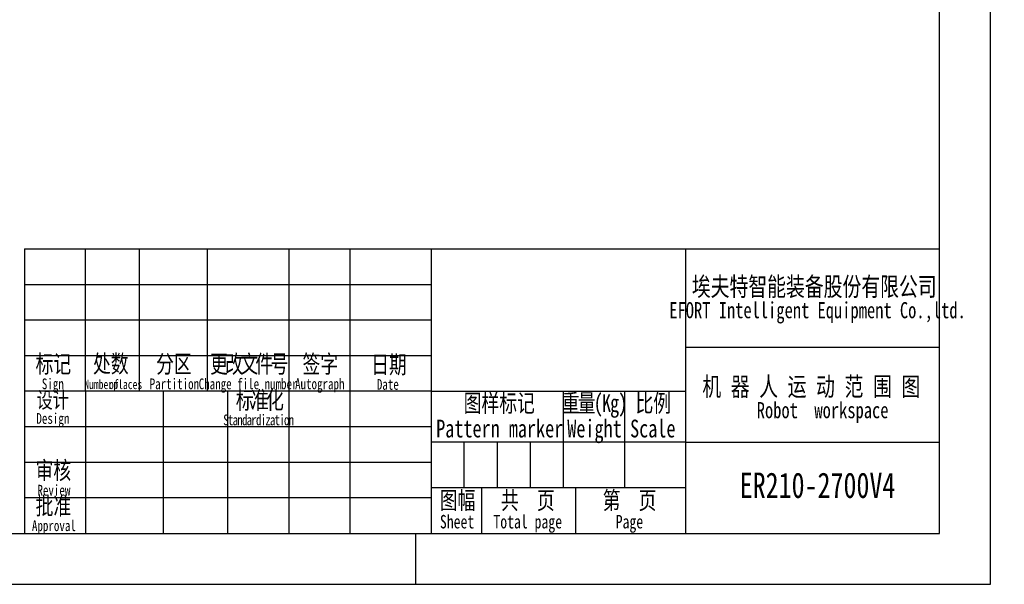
# Model space of a CAD drawing. Header units: millimetres. Extents: x -7 to 844, y 0 to 594.
# Tile 113 of 135: x 650 to 844, y 0 to 111. Entities that reach past the tile are written whole.
import ezdxf

# ---------------------------------------------------------------- set-up
doc = ezdxf.new("R2010")
doc.units = ezdxf.units.MM
doc.styles.add('SLDTEXTSTYLE0', font='HYSWLONGFANGSONG.TTF', dxfattribs={"bigfont": 'bigfont'})
doc.styles.add('SLDTEXTSTYLE1', font='HYSWLONGFANGSONG.TTF')
doc.styles.add('SLDTEXTSTYLE2', font='HYSWLONGFANGSONG.TTF', dxfattribs={"bigfont": 'bigfont'})
doc.styles.add('SLDTEXTSTYLE3', font='HYSWLONGFANGSONG.TTF')
doc.dimstyles.new('SLDDIMSTYLE14', dxfattribs={"dimtxt": 9.875366, "dimasz": 4.884615, "dimexe": 0, "dimexo": 0.0625, "dimgap": 2.468842, "dimtad": 0, "dimtih": 1, "dimtoh": 1, "dimlfac": 5, "dimrnd": 1e-09, "dimzin": 12, "dimdsep": 46, "dimtxsty": 'SLDTEXTSTYLE3', "dimblk1": 'NONE', "dimblk2": 'NONE', "dimsah": 1, "dimcen": 0, "dimadec": 0, "dimazin": 3, "dimtfac": 1, "dimtdec": 3, "dimtmove": 0, "dimatfit": 3, "dimldrblk": 'NONE', "dimfxl": 1, "dimfrac": 2, "dimtolj": 1, "dimtzin": 12, "dimarcsym": 0})
doc.dimstyles.new('SLDDIMSTYLE8', dxfattribs={"dimtxt": 9.875366, "dimasz": 4.884615, "dimexe": 0, "dimexo": 0.0625, "dimgap": 2.468842, "dimtad": 0, "dimtih": 1, "dimtoh": 1, "dimlfac": 3, "dimrnd": 1e-09, "dimzin": 12, "dimdsep": 46, "dimtxsty": 'SLDTEXTSTYLE3', "dimblk1": 'NONE', "dimblk2": 'NONE', "dimsah": 1, "dimcen": 0, "dimadec": 0, "dimazin": 3, "dimtol": 1, "dimtp": 0.015, "dimtfac": 1, "dimtdec": 3, "dimtmove": 0, "dimatfit": 3, "dimldrblk": 'NONE', "dimfxl": 1, "dimfrac": 2, "dimtolj": 1, "dimtzin": 12, "dimarcsym": 0})

# ---------------------------------------------------------------- blocks, each defined once
blk = doc.blocks.new('SW_NOTE_0_2')
at = {"color": 0, "linetype": 'Continuous', "lineweight": 25, "attachment_point": 2}
for s, insert, char_height, style in [('设计', (4.27, 4.09), 3.175, 'SLDTEXTSTYLE0'), ('Design', (4.3, -0.08), 2.117, 'SLDTEXTSTYLE1')]:
    blk.add_mtext(s, dxfattribs=dict(at, insert=insert, char_height=char_height, style=style))
blk = doc.blocks.new('SW_NOTE_0_3')
at = {"color": 0, "linetype": 'Continuous', "lineweight": 25, "attachment_point": 2}
for s, insert, char_height, style in [('审核', (4.7, 4.51), 3.5, 'SLDTEXTSTYLE0'), ('Review', (4.8, -0.09), 2.117, 'SLDTEXTSTYLE1')]:
    blk.add_mtext(s, dxfattribs=dict(at, insert=insert, char_height=char_height, style=style))
blk = doc.blocks.new('SW_NOTE_0_4')
at = {"color": 0, "linetype": 'Continuous', "lineweight": 25, "attachment_point": 2}
for s, insert, char_height, style in [('批准', (4.7, 4.51), 3.5, 'SLDTEXTSTYLE0'), ('Approval', (4.8, -0.09), 2.117, 'SLDTEXTSTYLE1')]:
    blk.add_mtext(s, dxfattribs=dict(at, insert=insert, char_height=char_height, style=style))
blk = doc.blocks.new('SW_NOTE_0_5')
at = {"color": 0, "linetype": 'Continuous', "lineweight": 25, "attachment_point": 2}
for s, insert, char_height, style in [('{\\T0.85;标准化}', (7.05, 4.51), 3.5, 'SLDTEXTSTYLE0'), ('{\\T0.85;Standardization}', (7, -0.09), 2.1167, 'SLDTEXTSTYLE1')]:
    blk.add_mtext(s, dxfattribs=dict(at, insert=insert, char_height=char_height, style=style))
blk = doc.blocks.new('SW_NOTE_0_6')
at = {"color": 0, "linetype": 'Continuous', "lineweight": 25, "attachment_point": 2}
for s, insert, char_height, style in [('标记', (4.7, 4.51), 3.5, 'SLDTEXTSTYLE0'), ('Sign', (4.59, -0.09), 2.117, 'SLDTEXTSTYLE1')]:
    blk.add_mtext(s, dxfattribs=dict(at, insert=insert, char_height=char_height, style=style))
blk = doc.blocks.new('SW_NOTE_0_7')
at = {"color": 0, "linetype": 'Continuous', "lineweight": 25, "attachment_point": 2}
for s, insert, char_height, style in [('处数', (4.9, 4.51), 3.5, 'SLDTEXTSTYLE0'), ('Number', (2.51, -0.38), 1.852, 'SLDTEXTSTYLE1'), ('of', (5.48, -0.38), 1.852, 'SLDTEXTSTYLE1'), ('places', (8.23, -0.38), 1.852, 'SLDTEXTSTYLE1')]:
    blk.add_mtext(s, dxfattribs=dict(at, insert=insert, char_height=char_height, style=style))
blk = doc.blocks.new('SW_NOTE_0_8')
at = {"color": 0, "linetype": 'Continuous', "lineweight": 25, "attachment_point": 2}
for s, insert, char_height, style in [('{\\T0.8;更改文件号}', (11.76, 4.51), 3.5, 'SLDTEXTSTYLE0'), ('Change file number', (11.8, -0.09), 2.1167, 'SLDTEXTSTYLE1')]:
    blk.add_mtext(s, dxfattribs=dict(at, insert=insert, char_height=char_height, style=style))
blk = doc.blocks.new('SW_NOTE_0_9')
at = {"color": 0, "linetype": 'Continuous', "lineweight": 25, "attachment_point": 2}
for s, insert, char_height, style in [('签字', (4.7, 4.51), 3.5, 'SLDTEXTSTYLE0'), ('Autograph', (4.6, -0.09), 2.117, 'SLDTEXTSTYLE1')]:
    blk.add_mtext(s, dxfattribs=dict(at, insert=insert, char_height=char_height, style=style))
blk = doc.blocks.new('SW_NOTE_0_10')
at = {"color": 0, "linetype": 'Continuous', "lineweight": 25, "attachment_point": 2}
for s, insert, char_height, style in [('日期', (4.7, 4.51), 3.5, 'SLDTEXTSTYLE0'), ('Date', (4.48, -0.09), 2.117, 'SLDTEXTSTYLE1')]:
    blk.add_mtext(s, dxfattribs=dict(at, insert=insert, char_height=char_height, style=style))
blk = doc.blocks.new('SW_NOTE_0_11')
at = {"color": 0, "linetype": 'Continuous', "lineweight": 25, "char_height": 3.5, "attachment_point": 2}
for s, insert, style in [('{\\T0.9;重量(Kg)}', (9.35, 4.51), 'SLDTEXTSTYLE0'), ('Weight', (9.43, -0.49), 'SLDTEXTSTYLE1')]:
    blk.add_mtext(s, dxfattribs=dict(at, insert=insert, style=style))
blk = doc.blocks.new('SW_NOTE_0_12')
at = {"color": 0, "linetype": 'Continuous', "lineweight": 25, "char_height": 3.5, "attachment_point": 2}
for s, insert, style in [('比例', (4.7, 4.51), 'SLDTEXTSTYLE0'), ('Scale', (4.6, -0.49), 'SLDTEXTSTYLE1')]:
    blk.add_mtext(s, dxfattribs=dict(at, insert=insert, style=style))
blk = doc.blocks.new('SW_NOTE_0_13')
at = {"color": 0, "linetype": 'Continuous', "lineweight": 25, "attachment_point": 2}
for s, insert, char_height, style in [('埃夫特智能装备股份有限公司', (32.35, 4.77), 3.7042, 'SLDTEXTSTYLE0'), ('EFORT Intelligent Equipment Co.,ltd.', (33, -0.14), 3.175, 'SLDTEXTSTYLE1')]:
    blk.add_mtext(s, dxfattribs=dict(at, insert=insert, char_height=char_height, style=style))
blk = doc.blocks.new('SW_NOTE_0_14')
at = {"color": 0, "linetype": 'Continuous', "lineweight": 25, "char_height": 3.5, "attachment_point": 2}
for s, insert, style in [('图样标记', (14, 4.51), 'SLDTEXTSTYLE0'), ('Pattern marker', (14.09, -0.49), 'SLDTEXTSTYLE1')]:
    blk.add_mtext(s, dxfattribs=dict(at, insert=insert, style=style))
blk = doc.blocks.new('SW_NOTE_0_15')
at = {"color": 0, "linetype": 'Continuous', "lineweight": 25, "attachment_point": 2}
for s, insert, char_height, style in [('分区', (4.7, 4.51), 3.5, 'SLDTEXTSTYLE0'), ('Partition', (4.8, -0.09), 2.117, 'SLDTEXTSTYLE1')]:
    blk.add_mtext(s, dxfattribs=dict(at, insert=insert, char_height=char_height, style=style))
blk = doc.blocks.new('SW_NOTE_0_16')
at = {"color": 0, "linetype": 'Continuous', "lineweight": 25, "attachment_point": 2}
for s, insert, char_height, style in [('图幅', (4.7, 4.51), 3.5, 'SLDTEXTSTYLE0'), ('Sheet', (4.6, -0.12), 2.646, 'SLDTEXTSTYLE1')]:
    blk.add_mtext(s, dxfattribs=dict(at, insert=insert, char_height=char_height, style=style))
blk = doc.blocks.new('SW_NOTE_0_17')
at = {"color": 0, "linetype": 'Continuous', "lineweight": 25, "attachment_point": 2}
for s, insert, char_height, style in [('第  页', (6.02, 4.51), 3.5, 'SLDTEXTSTYLE0'), ('Page', (6, -0.12), 2.646, 'SLDTEXTSTYLE1')]:
    blk.add_mtext(s, dxfattribs=dict(at, insert=insert, char_height=char_height, style=style))
blk = doc.blocks.new('SW_NOTE_0_21')
at = {"color": 0, "linetype": 'Continuous', "lineweight": 0, "attachment_point": 2}
for s, insert, char_height, style in [('共  页', (6.02, 4.51), 3.5, 'SLDTEXTSTYLE0'), ('Total page', (6, -0.12), 2.646, 'SLDTEXTSTYLE1')]:
    blk.add_mtext(s, dxfattribs=dict(at, insert=insert, char_height=char_height, style=style))
blk = doc.blocks.new('SW_NOTE_0_22')
at = {"color": 0, "linetype": 'Continuous', "lineweight": 0, "attachment_point": 2}
for s, insert, char_height, style in [('机 器 人 运 动 范 围 图', (24.77, 4.77), 3.7042, 'SLDTEXTSTYLE0'), ('Robot  workspace', (27, -0.14), 3.175, 'SLDTEXTSTYLE1')]:
    blk.add_mtext(s, dxfattribs=dict(at, insert=insert, char_height=char_height, style=style))
blk = doc.blocks.new('_D_28')
at = {"color": 7, "linetype": 'Continuous', "lineweight": 18}
blk.add_line((754.6, 285.29), (748.25, 285.29), dxfattribs=at)
at = {"color": 7, "linetype": 'Continuous', "lineweight": 18, "char_height": 9.26, "attachment_point": 1}
for s, insert, style in [('10H7深15', (669.17, 320.46), 'SLDTEXTSTYLE2'), ('%%c', (657.56, 320.46), 'SLDTEXTSTYLE3'), ('Depth 15', (665.33, 308.23), 'SLDTEXTSTYLE3')]:
    blk.add_mtext(s, dxfattribs=dict(at, insert=insert, style=style))
blk = doc.blocks.new('_None')
blk = doc.blocks.new('_D_46')
at = {"color": 7, "linetype": 'Continuous', "lineweight": 18}
blk.add_line((688.9, 334.44), (722.79, 334.44), dxfattribs=at)
at = {"color": 7, "linetype": 'Continuous', "lineweight": 18, "char_height": 9.26, "attachment_point": 1}
for s, insert, style in [('通', (714.15, 346.37), 'SLDTEXTSTYLE2'), ('8-', (690.48, 346.37), 'SLDTEXTSTYLE3'), ('M20', (700.89, 346.37), 'SLDTEXTSTYLE3')]:
    blk.add_mtext(s, dxfattribs=dict(at, insert=insert, style=style))

msp = doc.modelspace()

# ---------------------------------------------------------------- linework, layer by layer
at = {"color": 7, "linetype": 'Continuous', "lineweight": 25}
for p, q in [((841, 0), (841, 594)), ((831, 10), (831, 584)), ((651, 66), (831, 66)), ((651, 66), (651, 10)), ((663, 38), (663, 66)), ((673.543054, 66), (673.543054, 38)), ((687, 38), (687, 66)), ((703, 66), (703, 38)), ((715, 66), (715, 38)), ((731, 66), (731, 38)), ((781, 66), (781, 10)), ((831, 10), (831, 66)), ((651, 59), (731, 59)), ((731, 52), (651, 52)), ((781, 46.648697), (831, 46.648697)), ((651, 45), (705.767219, 45)), ((731, 44.965175), (651, 44.965175)), ((663, 45), (663, 44.965175)), ((678.38361, 44.965175), (678.38361, 45)), ((691, 44.965175), (691, 45)), ((703, 45), (703, 44.965175)), ((703, 45), (703, 44.965175)), ((705.767219, 45), (731, 45)), ((715, 45), (715, 44.965175)), ((731, 38), (651, 38)), ((663, 38), (663, 10)), ((678.38361, 10), (678.38361, 38)), ((691, 10), (691, 38)), ((703, 38), (703, 10)), ((715, 38), (715, 10)), ((731, 38), (731, 10)), ((731, 38), (781, 38)), ((757, 38), (757, 19)), ((769, 38), (769, 19)), ((731, 31), (651, 31)), ((781, 28), (731, 28)), ((737.5, 19), (737.5, 28)), ((744, 28), (744, 19)), ((750.5, 28), (750.5, 19)), ((781, 28), (831, 28)), ((731, 24), (651, 24)), ((781, 19), (731, 19)), ((741, 10), (741, 19)), ((759.368594, 19), (759.368594, 10)), ((731, 17), (651, 17)), ((0, 10), (831, 10)), ((651, 10), (831, 10)), ((673.780547, 9.993391), (673.780547, 9.978237)), ((689.780547, 9.989061), (689.780547, 9.978237)), ((701.780547, 9.985814), (701.780547, 9.978237)), ((713.780547, 9.982567), (713.780547, 9.978237)), ((728, 0), (728, 10)), ((778.47056, 9.975393), (778.47056, 9.965061)), ((0, 0), (841, 0))]:
    msp.add_line(p, q, dxfattribs=at)

# ---------------------------------------------------------------- block references
for name, p in [('SW_NOTE_0_13', (774, 55.671515)), ('SW_NOTE_0_6', (652, 40.597622)), ('SW_NOTE_0_7', (663.1, 40.653637)), ('SW_NOTE_0_15', (675.7, 40.597622)), ('SW_NOTE_0_8', (683.2, 40.597622)), ('SW_NOTE_0_9', (704.5, 40.597622)), ('SW_NOTE_0_10', (718, 40.490925)), ('SW_NOTE_0_2', (652.3, 33.776862)), ('SW_NOTE_0_5', (690, 33.5)), ('SW_NOTE_0_14', (730.4, 32.896757)), ('SW_NOTE_0_11', (753.7, 32.896757)), ('SW_NOTE_0_12', (770, 32.896757)), ('SW_NOTE_0_3', (652, 19.666799)), ('SW_NOTE_0_4', (652, 12.688837)), ('SW_NOTE_0_16', (731.5, 13.767589)), ('SW_NOTE_0_17', (764, 13.767589))]:
    msp.add_blockref(name, p, dxfattribs=at)
at = {"color": 7, "linetype": 'Continuous', "lineweight": 0}
for name, p in [('SW_NOTE_0_22', (781, 36)), ('SW_NOTE_0_21', (744, 13.767589))]:
    msp.add_blockref(name, p, dxfattribs=at)

# ---------------------------------------------------------------- texts
at = {"color": 7, "linetype": 'Continuous', "lineweight": 0, "insert": (807, 22), "char_height": 5, "attachment_point": 2, "style": 'SLDTEXTSTYLE1'}
msp.add_mtext('ER210-2700V4', dxfattribs=at)

# ---------------------------------------------------------------- dimensions: what is measured, and where the dimension line sits
at = {"color": 7, "linetype": 'Continuous', "lineweight": 18}
for p1, text, dimstyle, picture, middle in [((3.431977, 2.05165), '8-M20通', 'SLDDIMSTYLE14', '_D_46', (706.637658, 340.548883)), ((3.197717, 0.941065), '%%c10H7深15\\PDepth 15', 'SLDDIMSTYLE8', '_D_28', (680.650764, 308.580071))]:
    dim = msp.add_diameter_dim_2p(p1=p1, p2=(0, 0), text=text, dimstyle=dimstyle, override={"dimpost": '<>'}, dxfattribs=at)
    dim.commit()
    dim.dimension.update_dxf_attribs({"geometry": picture, "text_midpoint": middle, "dimtype": 163})

doc.saveas('drawing.dxf')
